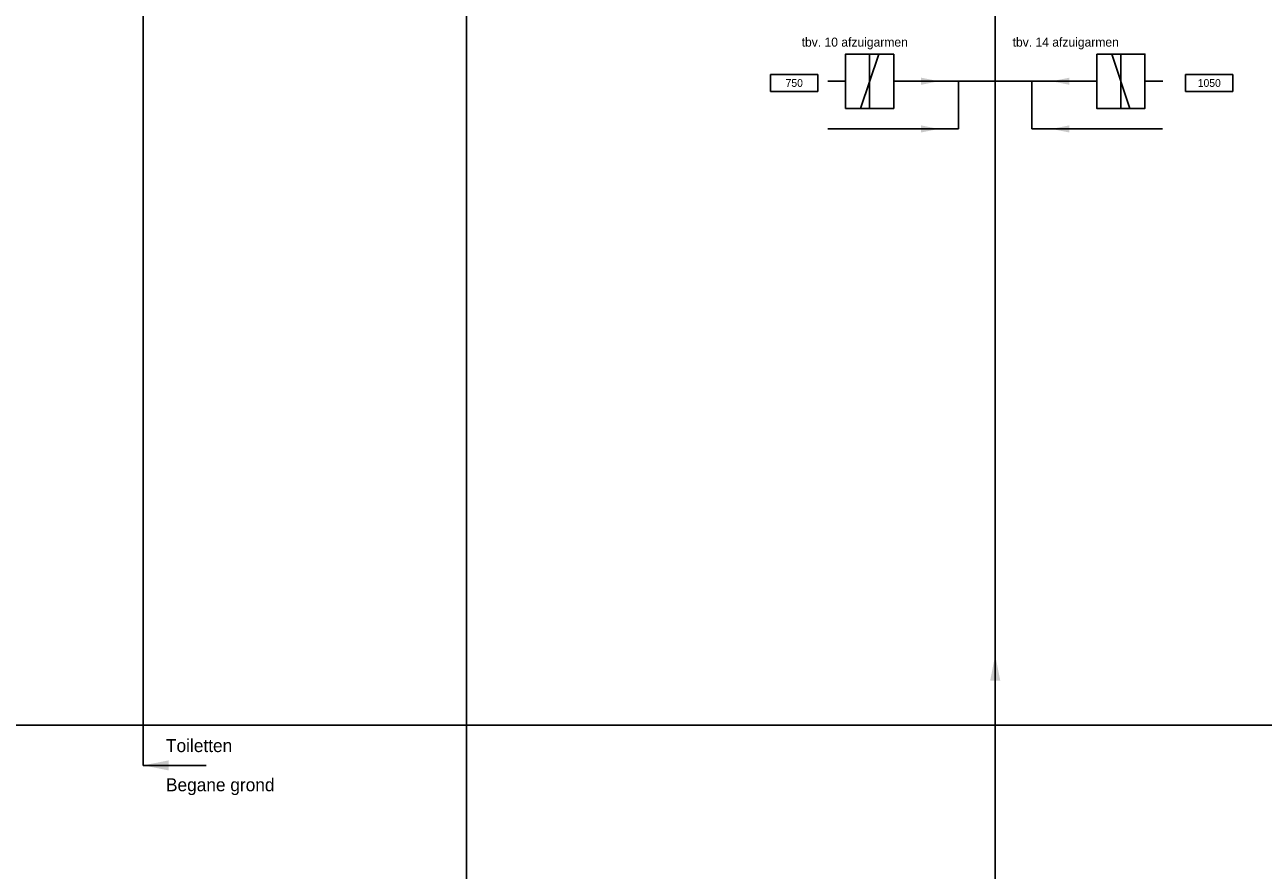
# Model space of a CAD drawing. Extents: x 0 to 1189, y 0 to 841.
# Tile 6 of 27: x 360 to 647, y 293 to 489. Entities that reach past the tile are written whole.
import ezdxf
from ezdxf.enums import TextEntityAlignment as Align

# ---------------------------------------------------------------- set-up
doc = ezdxf.new("R2010")
doc.units = 0
doc.layers.get('0').update_dxf_attribs({"linetype": 'CONTINUOUS'})
for name, color, linetype in [('BL$8----_TEKST', 7, 'CONTINUOUS'), ('WL$1----', 3, 'CONTINUOUS'), ('WL561---', 4, 'CONTINUOUS'), ('WL570---_TOEVOER', 3, 'CONTINUOUS')]:
    doc.layers.add(name, color=color, linetype=linetype)
doc.styles.add('BURO-018', font='BUROFONT.shx', dxfattribs={"height": 1.8})
doc.styles.add('BURO-025', font='BUROFONT.shx', dxfattribs={"height": 2.5})

# ---------------------------------------------------------------- blocks, each defined once
blk = doc.blocks.new('2322615')
at = {"color": 0, "linetype": 'CONTINUOUS'}
for p, q in [((-2.5, -7.5), (2.5, 7.5)), ((0, 7.5), (2.5, 7.5)), ((0, 7.5), (0, -7.5)), ((0, -7.5), (-2.5, -7.5))]:
    blk.add_line(p, q, dxfattribs=at)
at = {"color": 0, "linetype": 'CONTINUOUS', "style": 'BURO-018', "flags": 1}
blk.add_attdef('W_ID', (0, 0), '', height=1.8, dxfattribs=at)
blk = doc.blocks.new('AL-RNR')
at = {"color": 0, "linetype": 'CONTINUOUS'}
for p, q in [((-5.5, 2), (5.5, 2)), ((-5.5, -2), (-5.5, 2)), ((5.5, -2), (5.5, 2)), ((-5.5, -2), (5.5, -2))]:
    blk.add_line(p, q, dxfattribs=at)

msp = doc.modelspace()

# ---------------------------------------------------------------- hatches: boundary and pattern name
at = {"layer": 'WL561---'}
for points in [[(567.75, 476.74), (571.87, 475.91), (567.75, 475.09), (567.75, 475.91)], [(602.16, 476.74), (598.04, 475.91), (602.16, 475.09), (602.16, 475.91)], [(567.75, 465.66), (571.87, 464.84), (567.75, 464.01), (567.75, 464.84)], [(602.16, 465.66), (598.04, 464.84), (602.16, 464.01), (602.16, 464.84)], [(583.78, 336.73), (584.95, 342.62), (586.13, 336.73), (584.95, 336.73)], [(393.01, 315.86), (387.12, 317.04), (393.01, 318.21), (393.01, 317.04)]]:
    msp.add_hatch(color=6, dxfattribs=at).paths.add_polyline_path(points)

# ---------------------------------------------------------------- linework, layer by layer
at = {"layer": 'BL$8----_TEKST', "color": 7}
for points in [[(561.38, 482.22), (561.38, 469.62), (550.2, 469.62), (550.2, 482.22)], [(608.53, 482.22), (608.53, 469.62), (619.71, 469.62), (619.71, 482.22)]]:
    msp.add_lwpolyline(points, close=True, dxfattribs=at)
at = {"layer": 'WL561---', "color": 8, "linetype": 'CONTINUOUS'}
for p, q in [((462.13, 728.1), (462.13, 51.63)), ((45.54, 326.38), (974.02, 326.38))]:
    msp.add_line(p, q, dxfattribs=at)
at = {"layer": 'WL561---', "color": 6}
for p, q in [((584.95, 247.2), (584.95, 531.94)), ((550.2, 475.92), (546.06, 475.92)), ((561.38, 475.92), (571.61, 475.92)), ((571.61, 475.92), (584.95, 475.92)), ((576.45, 464.84), (576.45, 475.92)), ((598.3, 475.92), (584.95, 475.92)), ((593.46, 464.84), (593.46, 475.92)), ((608.53, 475.92), (598.3, 475.92)), ((619.71, 475.92), (623.85, 475.92)), ((546.08, 464.84), (576.45, 464.84)), ((623.83, 464.84), (593.46, 464.84))]:
    msp.add_line(p, q, dxfattribs=at)
at = {"layer": 'WL570---_TOEVOER', "color": 6, "linetype": 'CONTINUOUS'}
for p, q in [((387.1, 683.39), (387.1, 317.03)), ((387.1, 317.03), (401.72, 317.03))]:
    msp.add_line(p, q, dxfattribs=at)

# ---------------------------------------------------------------- block references
at = {"layer": 'BL$8----_TEKST', "color": 7}
ref = msp.add_blockref('AL-RNR', (538.28, 475.51), dxfattribs=at)
ref.add_attrib('AL_RNR', '750', dxfattribs={"layer": '0', "color": 0, "linetype": 'CONTINUOUS', "height": 1.8, "style": 'BURO-018'}).set_placement((538.28, 475.51), align=Align.MIDDLE)
ref = msp.add_blockref('AL-RNR', (634.67, 475.51), dxfattribs=at)
ref.add_attrib('AL_RNR', '1050', dxfattribs={"layer": '0', "color": 0, "linetype": 'CONTINUOUS', "height": 1.8, "style": 'BURO-018'}).set_placement((634.67, 475.51), align=Align.MIDDLE)
at = {"layer": 'WL$1----', "color": 3, "yscale": 0.8400000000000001, "zscale": 0.8400000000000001, "rotation": 180}
for p, xscale in [((555.79, 475.92), 0.8400000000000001), ((614.12, 475.92), -0.8400000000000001)]:
    msp.add_blockref('2322615', p, dxfattribs=dict(at, xscale=xscale))

# ---------------------------------------------------------------- texts
at = {"layer": 'BL$8----_TEKST', "color": 7, "style": 'BURO-025'}
for s, height, p in [('tbv. 10 afzuigarmen', 2.1, (540, 483.95)), ('tbv. 14 afzuigarmen', 2.1, (589, 483.95)), ('Toiletten', 3, (392.37, 320.13)), ('Begane grond', 3, (392.37, 311.03))]:
    msp.add_text(s, height=height, dxfattribs=at).set_placement(p)

doc.saveas('drawing.dxf')
